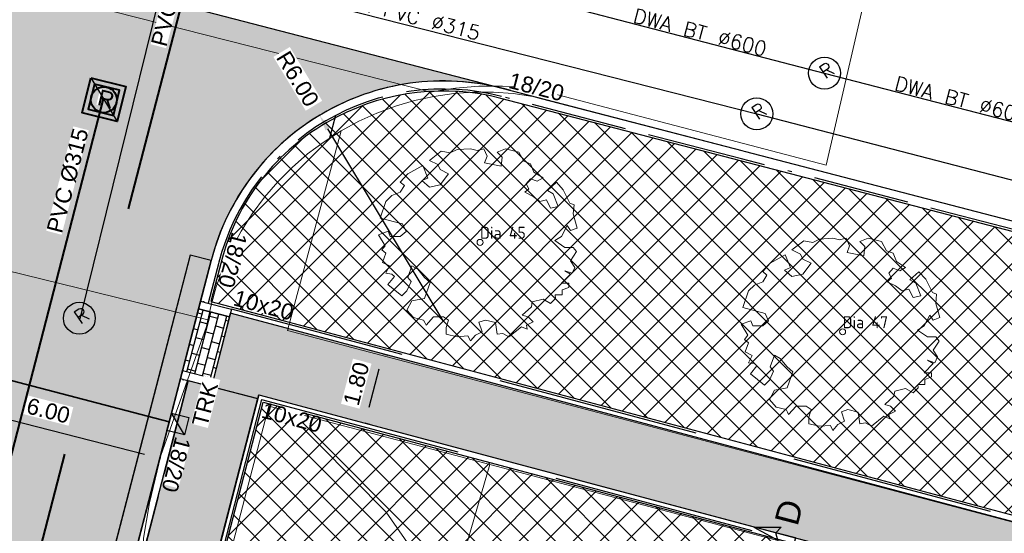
# Model space of a CAD drawing. Header units: metres. Extents: x 252743 to 254903, y 592696 to 593766.
# Tile 67 of 174: x 253775 to 253800, y 593023 to 593036. Entities that reach past the tile are written whole.
import ezdxf
from ezdxf.enums import TextEntityAlignment as Align

# ---------------------------------------------------------------- set-up
doc = ezdxf.new("R2010")
doc.units = ezdxf.units.M
doc.set_wipeout_variables(frame=1)
for name, pattern in [('ACAD_ISO11W100', [33, 12, -3, 12, -3, 0, -3]), ('CENTER', [50.8, 31.75, -6.35, 6.35, -6.35]), ('DASHED', [19.05, 12.7, -6.35]), ('HIDDEN', [9.525, 6.35, -3.175])]:
    doc.linetypes.add(name, pattern=pattern)
for name, color, linetype, lineweight in [('132034000_dwg', 8, 'Continuous', 5), ('B-BH-GR-BEPLANTING_CULTUUR_HEESTERS-G', 250, 'Continuous', 18), ('B-BH-VH-GESLOTENVERHARDING-G', 250, 'Continuous', 18), ('B-BH-VH-OPENVERHARDING-G', 250, 'Continuous', 18), ('B-WE-GR-BOOM-S5', 8, 'Continuous', 9), ('B-WE-GR-BOOM_STAMDIAMETER-T', 7, 'Continuous', 25), ('N-RI-DWA-PVC', 12, 'CENTER', 40), ('N-RI-HWA-INSPECTIEPUT', 150, 'Continuous', 40), ('N-RI-HWA-PVC', 150, 'ACAD_ISO11W100', 40), ('N-RI-HWA-PVC125 KOLKAANSLUITING', 140, 'HIDDEN', 35), ('N-RI-IT-HWA-INSPECTIEPUT', 150, 'Continuous', 40)]:
    doc.layers.add(name, color=color, linetype=linetype, lineweight=lineweight)
for name, color, linetype in [('B-RI-DWA-BETON', 8, 'Continuous'), ('B-RI-HWA-PVC', 8, 'Continuous'), ('B-RI-INSPECTIEPUT', 8, 'Continuous'), ('B-RI-TEKST 200', 8, 'Continuous'), ('N-GR-ARC-GROENVOORZIENING-N', 82, 'Continuous'), ('N-RI-KOLK-TROTTOIRKOLK-TRK', 7, 'Continuous'), ('N-RI-TEKST 200', 7, 'Continuous'), ('N-WB-AANDUIDING PROFIEL', 4, 'Continuous'), ('N-WB-ARC-BETONTEGEL 30X30', 8, 'Continuous'), ('N-WB-ARC-KLINKER DF', 24, 'Continuous'), ('N-WB-ARC-SBS-KF-ROODBRUIN-PARKEREN', 24, 'Continuous'), ('N-WB-ARC-SBS-KF-ROODBRUIN-RIJBAAN', 24, 'Continuous'), ('N-WB-BAND OPSLUITBAND 10x20', 7, 'DASHED'), ('N-WB-BAND TEKST 200', 7, 'Continuous'), ('N-WB-BAND TROTTOIRBAND 18 20', 7, 'ACAD_ISO11W100'), ('N-WB-BOCHTSTRAAL', 7, 'Continuous'), ('N-WB-KANTVERHARDING', 2, 'Continuous'), ('N-WB-MAATVOERING-VERHARDINGEN', 7, 'Continuous'), ('N-WB-PERRONBAND 18 20', 2, 'Continuous')]:
    doc.layers.add(name, color=color, linetype=linetype)
doc.layers.add('N-WB-HULP', color=6, linetype='Continuous', plot=False)
doc.layers.get('0').freeze()
doc.styles.add('B_STANDARD 200', font='txt.shx', dxfattribs={"height": 0.36})
doc.styles.add('N_STANDARD 200', font='arial.ttf', dxfattribs={"height": 0.4})
doc.styles.add('NLCS-ISO', font='txt')
doc.dimstyles.new('N_DIMENSION 200', dxfattribs={"dimtxt": 0.4, "dimasz": 0.4, "dimexe": 0.125, "dimexo": 0.125, "dimgap": 0.25, "dimtad": 1, "dimzin": 3, "dimdsep": 46, "dimtxsty": 'N_STANDARD 200', "dimcen": 0, "dimazin": 3, "dimtfac": 1, "dimtix": 1, "dimtmove": 2, "dimatfit": 3, "dimfxl": 0.125, "dimfxlon": 1, "dimtfill": 1, "dimtolj": 1, "dimtzin": 0, "dimarcsym": 0})

# ---------------------------------------------------------------- blocks, each defined once
blk = doc.blocks.new('*D433')
at = {"layer": 'Defpoints', "color": 0, "transparency": 16777216}
for p in [(253782.985, 593033.425), (253786.078, 593028.284)]:
    blk.add_point(p, dxfattribs=at)
at = {"layer": 'N-WB-BOCHTSTRAAL', "color": 0, "lineweight": -2, "transparency": 16777216}
blk.add_line((253786.078, 593028.284), (253783.192, 593033.083), dxfattribs=at)
at = {"layer": 'N-WB-BOCHTSTRAAL', "color": 0, "transparency": 16777216}
blk.add_solid([(253783.249, 593033.117), (253783.134, 593033.048), (253782.985, 593033.425)], dxfattribs=at)
at = {"layer": 'N-WB-BOCHTSTRAAL', "color": 0, "transparency": 16777216, "insert": (253782.438, 593034.336), "char_height": 0.4, "attachment_point": 5, "rotation": 301.028, "style": 'N_STANDARD 200', "bg_fill": 3, "box_fill_scale": 1.1, "bg_fill_color": 256, "bg_fill_true_color": 13158600, "bg_fill_transparency": 0}
blk.add_mtext('\\A1;R6.00', dxfattribs=at)
blk = doc.blocks.new('*D434')
at = {"layer": 'Defpoints', "color": 0, "transparency": 16777216}
for p in [(253773.718, 593036.028), (253768.656, 593032.807)]:
    blk.add_point(p, dxfattribs=at)
at = {"layer": 'N-WB-BOCHTSTRAAL', "color": 0, "lineweight": -2, "transparency": 16777216}
blk.add_line((253768.656, 593032.807), (253773.38, 593035.814), dxfattribs=at)
at = {"layer": 'N-WB-BOCHTSTRAAL', "color": 0, "transparency": 16777216}
blk.add_solid([(253773.344, 593035.87), (253773.416, 593035.757), (253773.718, 593036.028)], dxfattribs=at)
at = {"layer": 'N-WB-BOCHTSTRAAL', "color": 0, "transparency": 16777216, "insert": (253774.815, 593036.727), "char_height": 0.4, "attachment_point": 5, "rotation": 32.4714, "style": 'N_STANDARD 200', "bg_fill": 3, "box_fill_scale": 1.1, "bg_fill_color": 256, "bg_fill_true_color": 13158600, "bg_fill_transparency": 0}
blk.add_mtext('\\A1;R6.00', dxfattribs=at)
blk = doc.blocks.new('*D442')
at = {"layer": 'Defpoints', "color": 0, "transparency": 16777216}
for p in [(253773.519, 593027.663), (253779.33, 593026.168), (253778.989, 593024.845)]:
    blk.add_point(p, dxfattribs=at)
at = {"layer": 'N-WB-MAATVOERING-VERHARDINGEN', "color": 0, "lineweight": -2, "transparency": 16777216}
for p, q in [((253773.182, 593026.352), (253773.147, 593026.219)), ((253773.566, 593026.24), (253778.602, 593024.945)), ((253778.992, 593024.857), (253778.958, 593024.724))]:
    blk.add_line(p, q, dxfattribs=at)
at = {"layer": 'N-WB-MAATVOERING-VERHARDINGEN', "color": 0, "transparency": 16777216}
for points in [[(253773.583, 593026.305), (253773.549, 593026.176), (253773.179, 593026.34)], [(253778.619, 593025.009), (253778.585, 593024.88), (253778.989, 593024.845)]]:
    blk.add_solid(points, dxfattribs=at)
at = {"layer": 'N-WB-MAATVOERING-VERHARDINGEN', "color": 0, "transparency": 16777216, "insert": (253776.197, 593026.032), "char_height": 0.4, "attachment_point": 5, "rotation": 345.5705, "style": 'N_STANDARD 200', "bg_fill": 3, "box_fill_scale": 1.1, "bg_fill_color": 256, "bg_fill_true_color": 13158600, "bg_fill_transparency": 0}
blk.add_mtext('\\A1;6.00', dxfattribs=at)
blk = doc.blocks.new('*D521')
at = {"layer": 'Defpoints', "color": 0, "transparency": 16777216}
for p in [(253784.575, 593027.456), (253784.115, 593025.726), (253784.115, 593025.726)]:
    blk.add_point(p, dxfattribs=at)
at = {"layer": 'N-WB-MAATVOERING-VERHARDINGEN', "color": 0, "lineweight": -2, "transparency": 16777216}
for p, q in [((253784.575, 593027.456), (253784.696, 593027.424)), ((253784.473, 593027.07), (253784.218, 593026.112)), ((253784.115, 593025.726), (253784.236, 593025.694))]:
    blk.add_line(p, q, dxfattribs=at)
at = {"layer": 'N-WB-MAATVOERING-VERHARDINGEN', "color": 0, "transparency": 16777216}
for points in [[(253784.408, 593027.087), (253784.537, 593027.053), (253784.575, 593027.456)], [(253784.153, 593026.13), (253784.282, 593026.095), (253784.115, 593025.726)]]:
    blk.add_solid(points, dxfattribs=at)
at = {"layer": 'N-WB-MAATVOERING-VERHARDINGEN', "color": 0, "transparency": 16777216, "insert": (253783.906, 593026.708), "char_height": 0.4, "attachment_point": 5, "rotation": 75.0954, "style": 'N_STANDARD 200', "bg_fill": 3, "box_fill_scale": 1.1, "bg_fill_color": 256, "bg_fill_true_color": 13158600, "bg_fill_transparency": 0}
blk.add_mtext('\\A1;1.80', dxfattribs=at)
blk = doc.blocks.new('TROTTOIRKOLK TRK2020')
h = blk.add_hatch(color=256)
h.dxf.hatch_style = 1
h.paths.add_polyline_path([(0, 0), (0.45, 0.45), (0.45, 0)])
for points in [[(0, 0.45), (0.45, 0.45), (0.45, 0), (0, 0)], [(0, 0), (0.45, 0.45), (0.45, 0)]]:
    blk.add_lwpolyline(points, close=True)
at = {"color": 7, "true_color": 0xffffff}
blk.add_wipeout([(0.316, -0.088), (1.558, -0.088), (1.558, -0.525), (0.316, -0.525)], dxfattribs=at)
at = {"style": 'N_STANDARD 200'}
blk.add_attdef('TROTTOIRKOLK', (0.316, -0.505), '', height=0.4, dxfattribs=at)
blk = doc.blocks.new('SGR-BOOM_06_ST')
at = {"linetype": 'Continuous', "flags": 128}
blk.add_lwpolyline([(2.698, 3.52), (2.53, 3.939), (2.197, 4.064), (1.945, 4.524), (1.273, 4.692), (0.855, 4.524), (1.108, 4.273), (1.064, 3.812), (0.228, 3.98), (0.352, 4.315), (0.184, 4.692), (-0.15, 4.609), (-0.486, 4.692), (-1.155, 4.65), (-1.491, 4.483), (-1.952, 4.565), (-2.539, 4.105), (-2.12, 3.896), (-1.994, 3.644), (-1.575, 3.435), (-1.994, 2.89), (-2.539, 2.766), (-2.915, 3.099), (-2.62, 3.217), (-2.873, 3.855), (-3.628, 3.435), (-4.004, 3.016), (-3.794, 2.848), (-4.004, 2.514), (-4.425, 2.346), (-4.717, 2.054), (-5.01, 1.214), (-3.88, 0.921), (-3.712, 0.544), (-4.004, 0.293), (-4.507, 0.293), (-4.602, 0.556), (-5.093, 0.376), (-4.758, -0.168), (-4.925, -0.377), (-4.717, -0.545), (-4.884, -1.006), (-4.532, -1.182), (-4.717, -1.551), (-4.424, -1.592), (-4.293, -1.707), (-4.619, -2.107), (-3.921, -2.682), (-3.668, -2.431), (-3.46, -1.97), (-3.627, -1.761), (-3.419, -1.174), (-3.124, -1.342), (-2.788, -1.761), (-2.496, -2.01), (-2.788, -2.808), (-3.419, -2.932), (-3.668, -3.394), (-3.333, -3.771), (-2.832, -3.897), (-2.769, -4.022), (-2.706, -4.148), (-2.328, -3.729), (-1.826, -3.729), (-1.575, -3.897), (-1.699, -4.273), (-1.699, -4.609), (-1.154, -4.736), (-0.61, -4.692), (-0.486, -4.945), (-0.233, -4.65), (0.101, -4.483), (-0.059, -4.007), (0.269, -3.896), (0.773, -4.023), (0.856, -4.609), (1.149, -4.565), (1.442, -4.736), (2.071, -4.232), (2.365, -4.356), (2.322, -4.147), (2.657, -3.98), (2.406, -3.728), (2.113, -3.644), (2.574, -3.226), (2.615, -2.975), (3.16, -2.848), (3.538, -3.058), (3.787, -2.807), (3.77, -2.633), (4.123, -2.633), (4.123, -2.387), (4.459, -2.263), (4.459, -2.054), (4.082, -2.054), (4.543, -1.591), (4.25, -1.425), (4.627, -1.55), (4.752, -1.257), (4.543, -0.921), (4.835, -0.461), (4.668, -0.252), (4.25, -0.252), (3.746, 0.085), (4.082, 0.294), (4.375, 0.838), (4.543, 0.589), (4.876, 0.713), (4.667, 1.425), (4.711, 1.886), (4.5, 1.97), (4.164, 2.64), (3.828, 3.013), (3.374, 2.604), (3.663, 2.431), (3.914, 1.802), (3.537, 1.718), (3.327, 2.136), (2.991, 2.054), (2.657, 2.305), (2.238, 2.514), (2.447, 2.682), (2.321, 2.932), (2.53, 3.184), (2.866, 3.059), (3.159, 3.227)], close=True, dxfattribs=at)
blk.add_circle((0, 0), 0.15)
at = {"layer": 'B-WE-GR-BOOM_STAMDIAMETER-T', "style": 'NLCS-ISO'}
blk.add_attdef('STAMDIAMETER', text='', height=0.3, dxfattribs=at).set_placement((0, 0), align=Align.BOTTOM_LEFT)
blk = doc.blocks.new('INSPECTIEPUT BESTAAND')
at = {"linetype": 'Continuous'}
blk.add_circle((0, 0), 0.4, dxfattribs=at)
at = {"ltscale": 0.4, "style": 'B_STANDARD 200'}
blk.add_text('R', height=0.35, rotation=34.1427, dxfattribs=at).set_placement((0.02, -0.164))
blk = doc.blocks.new('DOORSNEDE AANDUIDING')
for p, q in [((-0.002, 1.073), (-0.169, 0.409)), ((0, 0), (-0.002, 1.073)), ((-0.002, 1.073), (0.167, 0.41)), ((-0.169, 0.409), (-0.001, 0.506)), ((0.167, 0.41), (-0.001, 0.506)), ((0, 0), (-1.549, -0.002))]:
    blk.add_line(p, q)
at = {"style": 'N_STANDARD 200'}
blk.add_attdef('DOORSNEDE', (0.275, 0.02), '', height=0.6, dxfattribs=at)
blk = doc.blocks.new('OP HOOGTE STELLEN GIET RWA')
blk.add_lwpolyline([(-1.62, 1.62), (-1.62, -1.63), (1.62, -1.63), (1.62, 1.62)], close=True)
blk.add_circle((0, 0), 1.62)
at = {"insert": (-0.77, 1.18), "char_height": 2, "attachment_point": 1, "style": 'N_STANDARD 200', "bg_fill": 3, "box_fill_scale": 1, "bg_fill_color": 256, "bg_fill_transparency": 0}
blk.add_mtext_dynamic_manual_height_columns('R', width=0.4, gutter_width=2, heights=[0], dxfattribs=at)
blk = doc.blocks.new('INSPECTIEPUT IT')
at = {"flags": 128}
blk.add_lwpolyline([(-2.25, 2.25), (2.25, 2.25), (2.25, -2.25), (-2.25, -2.25), (-2.25, 2.25)], dxfattribs=at)
at = {"layer": 'N-WB-HULP'}
blk.add_line((-2.25, 2.25), (2.25, -2.25), dxfattribs=at)
blk = doc.blocks.new('132034000_dwg_GWW-CAD Bgt tekening 12A-1381416-Plot dakaanzicht')
at = {"layer": 'B-BH-GR-BEPLANTING_CULTUUR_HEESTERS-G', "color": 253, "lineweight": 9, "flags": 128}
for points in [[(253784650, 593023494), (253786241, 593021214), (253784805, 593016276), (253782441, 593016901), (253781621, 593017260), (253780865, 593017742), (253780194, 593018335), (253779796, 593018816), (253781715, 593026145), (253782130, 593026035)], [(253787250, 593024684), (253786241, 593021214), (253784650, 593023494), (253782130, 593026035)]]:
    blk.add_lwpolyline(points, close=True, dxfattribs=at)
at = {"layer": 'B-BH-VH-GESLOTENVERHARDING-G', "color": 253, "lineweight": 9, "flags": 128}
blk.add_lwpolyline([(253744675, 593051173), (253760143, 593047112), (253771465, 593043948), (253783760, 593040766), (253789607, 593039274), (253794347, 593038009), (253796859, 593037339), (253795664, 593032176), (253788438, 593034075), (253788150, 593034113), (253787859, 593034139), (253787565, 593034154), (253787270, 593034158), (253786974, 593034151), (253786679, 593034132), (253786384, 593034103), (253786092, 593034062), (253785803, 593034010), (253785776, 593034005), (253770481, 593037888), (253769965, 593038136), (253769431, 593038342), (253768883, 593038505), (253748886, 593043614)], dxfattribs=at)
at = {"layer": 'B-BH-VH-OPENVERHARDING-G', "color": 253, "lineweight": 9, "flags": 128}
for points in [[(253805118, 593029542), (253788533, 593033841), (253788324, 593033896), (253787831, 593033967), (253787335, 593034002), (253786838, 593034002), (253786342, 593033967), (253785849, 593033897), (253785363, 593033792), (253784885, 593033653), (253784419, 593033480), (253783966, 593033275), (253783528, 593033039), (253783097, 593032763), (253782686, 593032458), (253782299, 593032123), (253781938, 593031761), (253781604, 593031373), (253781299, 593030962), (253781024, 593030530), (253780782, 593030079), (253780573, 593029612), (253780399, 593029131), (253780260, 593028639), (253780193, 593028309), (253774202, 593029773)], [(253836507, 593011684), (253787250, 593024684), (253782130, 593026035), (253781715, 593026145), (253779796, 593018816)], [(253778582, 593022840), (253778725, 593023724), (253779013, 593024913), (253780158, 593028137), (253780193, 593028309), (253780260, 593028639), (253780399, 593029131), (253780573, 593029612), (253780782, 593030079), (253781024, 593030530), (253781299, 593030962), (253781604, 593031373), (253781938, 593031761), (253782299, 593032123), (253782686, 593032458), (253783097, 593032763), (253783528, 593033039), (253782184, 593028041), (253844007, 593011704)], [(253756302, 592961636), (253766289, 593000000), (253770828, 593017435), (253773827, 593028341), (253773958, 593028817), (253774202, 593029773), (253780193, 593028309), (253780158, 593028137), (253779013, 593024913), (253778725, 593023724), (253778582, 593022840), (253778562, 593022392), (253775109, 593008604), (253774775, 593007996), (253774505, 593007358), (253772574, 593000000), (253758495, 592946357)]]:
    blk.add_lwpolyline(points, dxfattribs=at)
blk = doc.blocks.new('132034000_dwg-1357416-Plot dakaanzicht')
blk.add_blockref('132034000_dwg_GWW-CAD Bgt tekening 12A-1381416-Plot dakaanzicht', (0, 0))

msp = doc.modelspace()

# ---------------------------------------------------------------- hatches: boundary and pattern name
at = {"layer": 'N-GR-ARC-GROENVOORZIENING-N'}
h = msp.add_hatch(dxfattribs=at)
h.set_pattern_fill('ANSI37', color=256, scale=0.15)
edge = h.paths.add_edge_path()
edge.add_line((253781.572, 593026.249), (253809.441, 593018.829))
edge.add_line((253809.441, 593018.829), (253807.197, 593010.514))
edge.add_line((253807.197, 593010.514), (253806.544, 593010.68))
edge.add_line((253806.544, 593010.68), (253806.682, 593011.186))
edge.add_line((253806.682, 593011.186), (253806.385, 593011.259))
edge.add_line((253806.385, 593011.259), (253807.465, 593015.328))
edge.add_line((253807.465, 593015.328), (253807.56, 593015.805))
edge.add_line((253807.56, 593015.805), (253785.882, 593021.608))
edge.add_arc((253785.778, 593021.095), 0.523, 78.5926, 156.4299)
edge.add_line((253785.299, 593021.305), (253784.272, 593017.54))
edge.add_arc((253783.565, 593017.883), 0.787, 254.144, 334.1326, ccw=False)
edge.add_line((253783.35, 593017.127), (253779.473, 593018.165))
edge.add_line((253779.473, 593018.165), (253781.572, 593026.249))
at = {"layer": 'N-WB-ARC-BETONTEGEL 30X30'}
h = msp.add_hatch(dxfattribs=at)
h.set_pattern_fill('AR-B88', color=256, scale=0.002, angle=165.05, style=0)
h.set_pattern_definition([(165.05, (253844.02404, 593011.6153), (-0.1048415, -0.392644), []), (255.05, (253844.02404, 593011.61528), (0.0914805, -0.4450646), [0.4064, -0.4064])])
h.paths.add_polyline_path([(253780.752, 593028.475), (253780.278, 593026.638), (253781.44, 593026.336), (253781.465, 593026.432), (253843.519, 593009.887), (253844.023, 593011.615)])
h = msp.add_hatch(dxfattribs=at)
h.set_pattern_fill('AR-B88', color=256, scale=0.002, angle=255.05, style=0)
h.set_pattern_definition([(255.05, (253779.4767, 593025.97833), (0.3926439, -0.1048415), []), (345.05, (253779.4767, 593025.97833), (0.4450646, 0.0914805), [0.4064, -0.4064])])
edge = h.paths.add_edge_path()
edge.add_line((253779.698, 593026.788), (253781.43, 593026.339))
edge.add_line((253781.43, 593026.339), (253760.495, 592945.65))
edge.add_line((253760.495, 592945.65), (253758.754, 592946.102))
edge.add_line((253758.754, 592946.102), (253760.438, 592952.645))
edge.add_line((253760.438, 592952.645), (253760.722, 592952.572))
edge.add_line((253760.722, 592952.572), (253761.703, 592956.345))
edge.add_line((253761.703, 592956.345), (253761.42, 592956.42))
edge.add_line((253761.42, 592956.42), (253761.542, 592956.903))
edge.add_line((253761.542, 592956.903), (253761.833, 592956.828))
edge.add_line((253761.833, 592956.828), (253762.811, 592960.593))
edge.add_line((253762.811, 592960.593), (253762.521, 592960.668))
edge.add_line((253762.521, 592960.668), (253762.646, 592961.152))
edge.add_line((253762.646, 592961.152), (253762.936, 592961.077))
edge.add_line((253762.936, 592961.077), (253763.91, 592964.853))
edge.add_line((253763.91, 592964.853), (253763.625, 592964.927))
edge.add_line((253763.625, 592964.927), (253763.752, 592965.411))
edge.add_line((253763.752, 592965.411), (253764.042, 592965.336))
edge.add_line((253764.042, 592965.336), (253765.023, 592969.115))
edge.add_line((253765.023, 592969.115), (253764.732, 592969.19))
edge.add_line((253764.732, 592969.19), (253764.858, 592969.674))
edge.add_line((253764.858, 592969.674), (253765.149, 592969.599))
edge.add_line((253765.149, 592969.599), (253766.129, 592973.373))
edge.add_line((253766.129, 592973.373), (253765.837, 592973.448))
edge.add_line((253765.837, 592973.448), (253765.963, 592973.933))
edge.add_line((253765.963, 592973.933), (253766.254, 592973.857))
edge.add_line((253766.254, 592973.857), (253767.23, 592977.629))
edge.add_line((253767.23, 592977.629), (253766.941, 592977.704))
edge.add_line((253766.941, 592977.704), (253767.068, 592978.188))
edge.add_line((253767.068, 592978.188), (253767.359, 592978.112))
edge.add_line((253767.359, 592978.112), (253768.133, 592981.129))
edge.add_line((253768.133, 592981.129), (253768.191, 592981.321))
edge.add_arc((253768.267, 592981.611), 0.3, 165.5057, 255.4174, ccw=False)
edge.add_line((253767.976, 592981.686), (253768.175, 592982.448))
edge.add_line((253768.175, 592982.448), (253768.465, 592982.373))
edge.add_line((253768.465, 592982.373), (253769.445, 592986.147))
edge.add_line((253769.445, 592986.147), (253769.155, 592986.222))
edge.add_line((253769.155, 592986.222), (253769.28, 592986.706))
edge.add_line((253769.28, 592986.706), (253769.571, 592986.631))
edge.add_line((253769.571, 592986.631), (253770.552, 592990.41))
edge.add_line((253770.552, 592990.41), (253770.262, 592990.485))
edge.add_line((253770.262, 592990.485), (253770.388, 592990.968))
edge.add_line((253770.388, 592990.968), (253770.677, 592990.893))
edge.add_line((253770.677, 592990.893), (253771.658, 592994.667))
edge.add_line((253771.658, 592994.667), (253771.367, 592994.742))
edge.add_line((253771.367, 592994.742), (253771.49, 592995.226))
edge.add_line((253771.49, 592995.226), (253771.775, 592995.152))
edge.add_line((253771.775, 592995.152), (253772.752, 592998.927))
edge.add_line((253772.752, 592998.927), (253772.471, 592998.999))
edge.add_line((253772.471, 592998.999), (253772.597, 592999.483))
edge.add_line((253772.597, 592999.483), (253772.888, 592999.408))
edge.add_line((253772.888, 592999.408), (253774.011, 593003.741))
edge.add_line((253774.011, 593003.741), (253773.721, 593003.816))
edge.add_line((253773.721, 593003.816), (253775.899, 593012.162))
edge.add_line((253775.899, 593012.162), (253776.471, 593012.014))
edge.add_line((253776.471, 593012.014), (253778.235, 593018.772))
edge.add_line((253778.235, 593018.772), (253777.658, 593018.934))
edge.add_line((253777.658, 593018.934), (253779.698, 593026.788))
at = {"layer": 'N-WB-ARC-KLINKER DF'}
h = msp.add_hatch(dxfattribs=at)
h.set_pattern_fill('AR-B816', color=256, scale=0.001, angle=255.2504)
h.set_pattern_definition([(255.250364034, (488560.24456, 1193842.04698), (0.19650406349, -0.05173386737), []), (345.250364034, (488560.24456, 1193842.04698), (0.24823793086, 0.144770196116), [0.2032, -0.2032])])
h.paths.add_polyline_path([(253780.728, 593028.381), (253780.328, 593026.832), (253779.553, 593027.031), (253779.954, 593028.581)])
at = {"layer": 'N-WB-ARC-SBS-KF-ROODBRUIN-RIJBAAN'}
h = msp.add_hatch(dxfattribs=at)
h.set_pattern_fill('AR-HBONE', color=256, scale=0.002, angle=74.95)
edge = h.paths.add_edge_path()
edge.add_line((253769.956, 593038.668), (253787.773, 593034.043))
edge.add_arc((253786.082, 593028.281), 6.005, 73.6511, 165.4254)
edge.add_line((253780.271, 593029.792), (253779.748, 593029.927))
edge.add_line((253779.748, 593029.927), (253778.959, 593026.889))
edge.add_line((253778.959, 593026.889), (253758.219, 592947.007))
edge.add_line((253758.219, 592947.007), (253753.257, 592955.456))
edge.add_arc((253750.725, 592959.767), 5, 300.4258, 345.4061)
edge.add_line((253755.564, 592958.507), (253756.088, 592958.375))
edge.add_line((253756.088, 592958.375), (253774.223, 593028.227))
edge.add_line((253774.223, 593028.227), (253774.986, 593031.163))
edge.add_line((253774.986, 593031.163), (253774.463, 593031.299))
edge.add_arc((253768.649, 593032.806), 6.006, 345.4709, 437.4321)
h = msp.add_hatch(dxfattribs=at)
h.set_pattern_fill('AR-BRSTD', color=256, scale=0.002, angle=164.95)
h.paths.add_polyline_path([(253780.271, 593029.792), (253779.748, 593029.927), (253758.219, 592947.007), (253758.742, 592946.872), (253779.504, 593026.838), (253780.006, 593028.774)])

# ---------------------------------------------------------------- linework, layer by layer
at = {"layer": 'B-RI-HWA-PVC'}
msp.add_line((253779.186, 593037.233), (253776.982, 593028.332), dxfattribs=at)
at = {"layer": 'N-GR-ARC-GROENVOORZIENING-N'}
msp.add_lwpolyline([(253781.572, 593026.249), (253809.441, 593018.829), (253807.197, 593010.514), (253806.544, 593010.68), (253806.682, 593011.186), (253806.385, 593011.259), (253807.465, 593015.328), (253807.56, 593015.805), (253785.882, 593021.608, 0.35332), (253785.299, 593021.305), (253784.272, 593017.54, -0.363914), (253783.35, 593017.127), (253779.473, 593018.165)], format="xyb", close=True, dxfattribs=at)
at = {"layer": 'N-RI-HWA-PVC'}
msp.add_line((253777.573, 593033.839), (253773.093, 593016.543), dxfattribs=at)
at = {"layer": 'N-RI-HWA-PVC125 KOLKAANSLUITING'}
msp.add_line((253779.223, 593025.757), (253773.416, 593027.264), dxfattribs=at)
at = {"layer": 'N-WB-ARC-BETONTEGEL 30X30'}
msp.add_lwpolyline([(253780.752, 593028.475), (253780.278, 593026.638), (253781.44, 593026.336), (253781.465, 593026.432), (253843.519, 593009.887), (253844.023, 593011.615)], close=True, dxfattribs=at)
msp.add_lwpolyline([(253771.775, 592995.152), (253772.752, 592998.927), (253772.471, 592998.999), (253772.597, 592999.483), (253772.888, 592999.408), (253774.011, 593003.741), (253773.721, 593003.816), (253775.899, 593012.162), (253776.471, 593012.014), (253778.235, 593018.772), (253777.658, 593018.934), (253779.698, 593026.788), (253781.43, 593026.339), (253760.495, 592945.65)], dxfattribs=at)
at = {"layer": 'N-WB-ARC-KLINKER DF'}
msp.add_lwpolyline([(253780.728, 593028.381), (253780.328, 593026.832), (253779.553, 593027.031), (253779.954, 593028.581)], close=True, dxfattribs=at)
at = {"layer": 'N-WB-ARC-SBS-KF-ROODBRUIN-PARKEREN'}
msp.add_lwpolyline([(253769.956, 593038.668), (253787.773, 593034.043, 0.423313), (253780.271, 593029.792), (253779.748, 593029.927), (253778.959, 593026.889), (253758.219, 592947.007), (253753.257, 592955.456, 0.198823), (253755.564, 592958.507), (253756.088, 592958.375), (253774.223, 593028.227), (253774.986, 593031.163), (253774.463, 593031.299, 0.424275), (253769.956, 593038.668)], format="xyb", close=True, dxfattribs=at)
msp.add_lwpolyline([(253780.271, 593029.792), (253779.748, 593029.927), (253758.219, 592947.007), (253758.742, 592946.872), (253779.504, 593026.838), (253780.006, 593028.774)], close=True, dxfattribs=at)
at = {"layer": 'N-WB-BAND OPSLUITBAND 10x20', "ltscale": 0.4}
for p, q in [((253783.382, 593033.419), (253783.235, 593032.851)), ((253781.536, 593026.31), (253779.362, 593017.936)), ((253781.536, 593026.31), (253801.694, 593020.935))]:
    msp.add_line(p, q, dxfattribs=at)
msp.add_lwpolyline([(253843.955, 593011.737), (253780.778, 593028.574)], dxfattribs=at)
at = {"layer": 'N-WB-BAND TROTTOIRBAND 18 20', "ltscale": 0.2}
msp.add_lwpolyline([(253793.545, 593032.335), (253787.538, 593033.897, 0.414324), (253780.464, 593029.742), (253780.2, 593028.724)], format="xyb", dxfattribs=at)
for points in [[(253845.999, 593018.691), (253793.545, 593032.335)], [(253779.698, 593026.788), (253777.659, 593018.937)]]:
    msp.add_lwpolyline(points, dxfattribs=at)
at = {"layer": 'N-WB-KANTVERHARDING'}
msp.add_line((253781.465, 593026.432), (253760.492, 592945.652), dxfattribs=at)
for points in [[(253848.16, 593018.338), (253793.62, 593032.523)], [(253844.024, 593011.615), (253780.752, 593028.475)], [(253781.465, 593026.432), (253801.818, 593021.006)]]:
    msp.add_lwpolyline(points, dxfattribs=at)
at = {"layer": 'N-WB-PERRONBAND 18 20', "flags": 128}
for points in [[(253780.09, 593028.752), (253780.778, 593028.574), (253780.728, 593028.381), (253779.953, 593028.581), (253780.003, 593028.775), (253780.061, 593028.76), (253780.064, 593028.769), (253780.093, 593028.762)], [(253779.591, 593026.815), (253780.278, 593026.638), (253780.328, 593026.832), (253779.553, 593027.031), (253779.504, 593026.838), (253779.562, 593026.823), (253779.559, 593026.813), (253779.588, 593026.805)]]:
    msp.add_lwpolyline(points, close=True, dxfattribs=at)

# ---------------------------------------------------------------- block references
at = {"layer": '132034000_dwg', "color": 253, "lineweight": 9, "xscale": 0.001, "yscale": 0.001, "zscale": 0.001}
msp.add_blockref('132034000_dwg-1357416-Plot dakaanzicht', (0, 0), dxfattribs=at)
at = {"layer": 'B-RI-INSPECTIEPUT', "linetype": 'Continuous', "zscale": 2.5}
for p in [(253795.623, 593034.482), (253793.928, 593033.463), (253776.973, 593028.346)]:
    msp.add_blockref('INSPECTIEPUT BESTAAND', p, dxfattribs=at)
at = {"layer": 'B-WE-GR-BOOM-S5'}
ref = msp.add_blockref('SGR-BOOM_06_ST', (253787.002, 593030.246, -0.268), dxfattribs=dict(at, xscale=0.4992, yscale=0.4992, zscale=0.4992))
ref.add_attrib('STAMDIAMETER', 'Dia 45', dxfattribs={"layer": 'B-WE-GR-BOOM_STAMDIAMETER-T', "height": 0.3, "style": 'NLCS-ISO'}).set_placement((253787.002, 593030.246, -0.268), align=Align.BOTTOM_LEFT)
ref = msp.add_blockref('SGR-BOOM_06_ST', (253796.077, 593028.007, -0.365), dxfattribs=dict(at, xscale=0.4992, yscale=0.4992, zscale=0.4992))
ref.add_attrib('STAMDIAMETER', 'Dia 47', dxfattribs={"layer": 'B-WE-GR-BOOM_STAMDIAMETER-T', "height": 0.3, "style": 'NLCS-ISO'}).set_placement((253796.077, 593028.007, -0.365), align=Align.BOTTOM_LEFT)
at = {"layer": 'N-WB-AANDUIDING PROFIEL', "rotation": 75.36985103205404}
msp.add_blockref('DOORSNEDE AANDUIDING', (253794.897, 593022.851), dxfattribs=at).add_auto_attribs({'DOORSNEDE': 'D'})

# ---------------------------------------------------------------- next in the draw order: block references
at = {"layer": 'N-RI-HWA-INSPECTIEPUT', "xscale": 0.2000000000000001, "yscale": 0.2000000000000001, "zscale": 0.2000000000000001, "rotation": 346.047067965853}
msp.add_blockref('OP HOOGTE STELLEN GIET RWA', (253777.588, 593033.815), dxfattribs=at)

# ---------------------------------------------------------------- next in the draw order: texts
at = {"layer": 'B-RI-TEKST 200', "char_height": 0.36, "attachment_point": 9, "style": 'B_STANDARD 200', "bg_fill": 3, "box_fill_scale": 1, "bg_fill_color": 256, "bg_fill_transparency": 0}
for s, insert, width, rotation in [('HWA PVC Ø315', (253786.947, 593035.295), 4.40504, 345.5127), ('DWA BT Ø600', (253794.12, 593034.898), 3.94096, 345.4733), ('\\pxql;DWA BT Ø600', (253801.173, 593033.072), 3.94612, 345.4733)]:
    msp.add_mtext(s, dxfattribs=dict(at, insert=insert, width=width, rotation=rotation))

# ---------------------------------------------------------------- next in the draw order: hatches: boundary and pattern name
at = {"layer": 'N-GR-ARC-GROENVOORZIENING-N'}
h = msp.add_hatch(dxfattribs=at)
h.set_pattern_fill('ANSI37', color=256, scale=0.15)
edge = h.paths.add_edge_path()
edge.add_line((253782.1, 593028.281), (253843.921, 593011.798))
edge.add_line((253843.921, 593011.798), (253845.772, 593018.133))
edge.add_line((253845.772, 593018.133), (253845.91, 593018.662))
edge.add_line((253845.91, 593018.662), (253787.525, 593033.849))
edge.add_arc((253786.078, 593028.284), 5.75, 75.424, 117.4791)
edge.add_arc((253785.997, 593028.353), 5.652, 117.0688, 164.4006)
edge.add_line((253780.553, 593029.872), (253780.365, 593029.148))
edge.add_line((253780.365, 593029.148), (253780.26, 593028.764))
edge.add_line((253780.26, 593028.764), (253782.1, 593028.281))

# ---------------------------------------------------------------- next in the draw order: linework, layer by layer
at = {"layer": 'B-RI-DWA-BETON'}
for p, q in [((253731.537, 593051.127), (253795.648, 593034.475)), ((253795.648, 593034.475), (253855.088, 593019.072))]:
    msp.add_line(p, q, dxfattribs=at)
at = {"layer": 'B-RI-HWA-PVC'}
for p, q in [((253779.214, 593037.205), (253793.928, 593033.463)), ((253793.928, 593033.463), (253853.48, 593018.021))]:
    msp.add_line(p, q, dxfattribs=at)
at = {"layer": 'N-GR-ARC-GROENVOORZIENING-N'}
msp.add_lwpolyline([(253782.1, 593028.281), (253843.921, 593011.798), (253845.772, 593018.133), (253845.91, 593018.662), (253787.525, 593033.849, 0.185588), (253783.425, 593033.385, 0.209511), (253780.553, 593029.872), (253780.365, 593029.148), (253780.26, 593028.764)], format="xyb", close=True, dxfattribs=at)
at = {"layer": 'N-WB-KANTVERHARDING'}
msp.add_lwpolyline([(253793.595, 593032.529), (253787.588, 593034.091, 0.414324), (253780.271, 593029.792), (253758.682, 592946.639, -0.414414), (253758.316, 592946.424), (253717.35, 592957.09)], format="xyb", dxfattribs=at)

# ---------------------------------------------------------------- next in the draw order: block references
at = {"layer": 'N-RI-IT-HWA-INSPECTIEPUT', "xscale": 0.2000000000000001, "yscale": 0.2000000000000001, "zscale": 0.2000000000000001, "rotation": 346.047067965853}
msp.add_blockref('INSPECTIEPUT IT', (253777.588, 593033.815), dxfattribs=at)

# ---------------------------------------------------------------- next in the draw order: texts
at = {"layer": 'N-RI-TEKST 200', "insert": (253779.498, 593036.407), "char_height": 0.4, "width": 2.7, "attachment_point": 8, "rotation": 75.4197, "style": 'N_STANDARD 200', "bg_fill": 3, "box_fill_scale": 1, "bg_fill_color": 256, "bg_fill_transparency": 0}
msp.add_mtext('PVC Ø315', dxfattribs=at)
at = {"layer": 'N-WB-BAND TEKST 200', "char_height": 0.4, "attachment_point": 8, "style": 'N_STANDARD 200', "bg_fill": 3, "box_fill_scale": 1, "bg_fill_color": 256, "bg_fill_transparency": 0}
for s, insert, width, rotation in [('{\\C7;18/20}', (253788.363, 593033.938), 1.11436, 345.5634), ('10x20', (253781.533, 593028.475), 0.58497, 345.0296), ('10x20', (253782.237, 593025.666), 0.58497, 345.0296), ('{\\C7;18/20}', (253779.199, 593024.733), 1.11436, 255.3078)]:
    msp.add_mtext(s, dxfattribs=dict(at, insert=insert, width=width, rotation=rotation))

# ---------------------------------------------------------------- next in the draw order: dimensions: what is measured, and where the dimension line sits
at = {"layer": 'N-WB-BOCHTSTRAAL'}
dim = msp.add_radius_dim(center=(253768.656, 593032.807), mpoint=(253773.718, 593036.028), dimstyle='N_DIMENSION 200', override={"dimfxl": 0.0125}, dxfattribs=at)
dim.commit()
dim.dimension.update_dxf_attribs({"geometry": '*D434', "text_midpoint": (253774.815, 593036.727), "dimtype": 164})
at = {"layer": 'N-WB-MAATVOERING-VERHARDINGEN'}
dim = msp.add_aligned_dim(p1=(253784.575, 593027.456), p2=(253784.115, 593025.726), distance=0, text='1.80', dimstyle='N_DIMENSION 200', override={"dimfxl": 0.0125}, dxfattribs=at)
dim.commit()
dim.dimension.update_dxf_attribs({"geometry": '*D521', "text_midpoint": (253783.906, 593026.708)})

# ---------------------------------------------------------------- next in the draw order: linework, layer by layer
at = {"layer": 'N-RI-DWA-PVC'}
msp.add_line((253768.625, 592994.212), (253780.13, 593038.506), dxfattribs=at)

# ---------------------------------------------------------------- next in the draw order: texts
at = {"layer": 'N-WB-BAND TEKST 200', "insert": (253780.614, 593029.854), "char_height": 0.4, "width": 1.11436, "attachment_point": 8, "rotation": 255.3078, "style": 'N_STANDARD 200', "bg_fill": 3, "box_fill_scale": 1, "bg_fill_color": 256, "bg_fill_transparency": 0}
msp.add_mtext('{\\C7;18/20}', dxfattribs=at)

# ---------------------------------------------------------------- next in the draw order: dimensions: what is measured, and where the dimension line sits
at = {"layer": 'N-WB-BOCHTSTRAAL'}
dim = msp.add_radius_dim(center=(253786.078, 593028.284), mpoint=(253782.985, 593033.425), dimstyle='N_DIMENSION 200', override={"dimfxl": 0.0125}, dxfattribs=at)
dim.commit()
dim.dimension.update_dxf_attribs({"geometry": '*D433', "text_midpoint": (253782.438, 593034.336), "dimtype": 164})

# ---------------------------------------------------------------- next in the draw order: block references
at = {"layer": 'N-RI-KOLK-TROTTOIRKOLK-TRK', "rotation": 75.45825439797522}
msp.add_blockref('TROTTOIRKOLK TRK2020', (253779.602, 593025.426), dxfattribs=at).add_auto_attribs({'TROTTOIRKOLK': 'TRK'})

# ---------------------------------------------------------------- next in the draw order: texts
at = {"layer": 'N-RI-TEKST 200', "insert": (253776.885, 593031.739), "char_height": 0.4, "width": 2.7, "attachment_point": 8, "rotation": 75.4197, "style": 'N_STANDARD 200', "bg_fill": 3, "box_fill_scale": 1, "bg_fill_color": 256, "bg_fill_transparency": 0}
msp.add_mtext('PVC Ø315', dxfattribs=at)

# ---------------------------------------------------------------- next in the draw order: dimensions: what is measured, and where the dimension line sits
at = {"layer": 'N-WB-MAATVOERING-VERHARDINGEN'}
dim = msp.add_aligned_dim(p1=(253773.519, 593027.663), p2=(253779.33, 593026.168), distance=-1.366, dimstyle='N_DIMENSION 200', override={"dimfxl": 0.0125}, dxfattribs=at)
dim.commit()
dim.dimension.update_dxf_attribs({"geometry": '*D442', "text_midpoint": (253776.197, 593026.032)})

doc.saveas('drawing.dxf')
